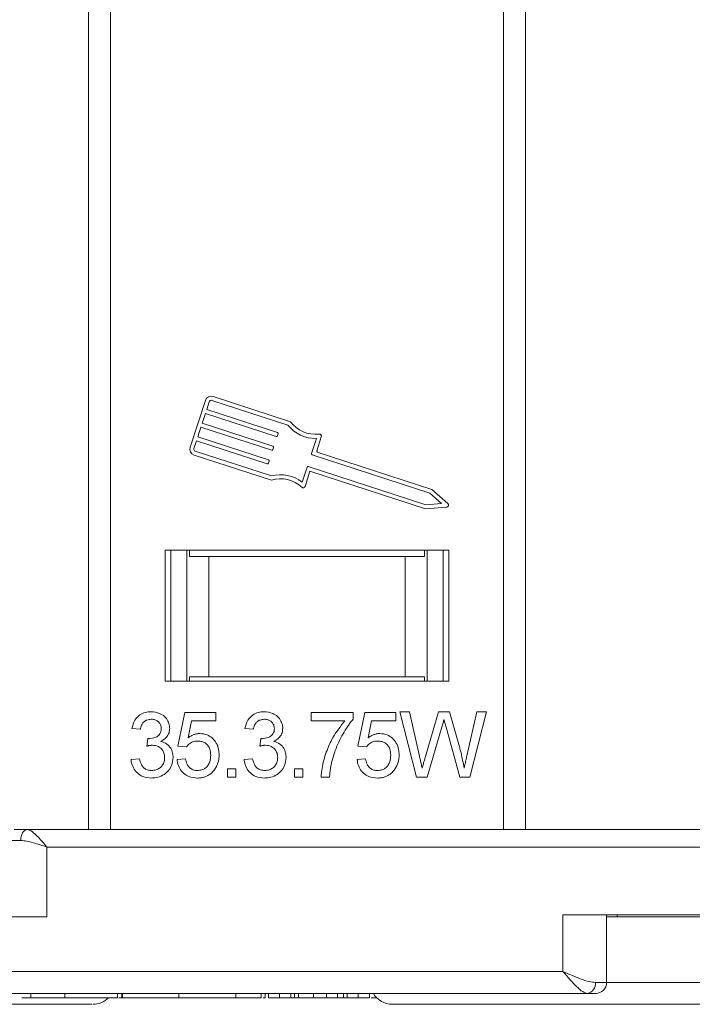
# Model space of a CAD drawing. Header units: millimetres. Extents: x 8853 to 11418, y 45 to 1005.
# Tile 8 of 256: x 9389 to 9420, y 263 to 308. Entities that reach past the tile are written whole.
import ezdxf

# ---------------------------------------------------------------- set-up
doc = ezdxf.new("R2010")
doc.units = ezdxf.units.MM

msp = doc.modelspace()

# ---------------------------------------------------------------- linework, layer by layer
at = {"color": 7, "linetype": 'Continuous', "lineweight": 15}
for p, q in [((9392.014, 344.529), (9392.014, 271.171)), ((9412.014, 344.529), (9412.014, 271.171)), ((9393.014, 343.61), (9393.014, 271.171)), ((9411.014, 271.171), (9411.014, 343.61)), ((9401.255, 289.849), (9397.713, 291.005)), ((9397.358, 290.824), (9396.658, 288.68)), ((9397.536, 290.766), (9397.42, 290.408)), ((9397.42, 290.408), (9400.657, 289.352)), ((9401.141, 289.688), (9397.655, 290.826)), ((9397.361, 290.23), (9397.216, 289.783)), ((9400.599, 289.173), (9397.361, 290.23)), ((9397.157, 289.605), (9397.012, 289.158)), ((9400.395, 288.548), (9397.157, 289.605)), ((9397.216, 289.783), (9400.453, 288.727)), ((9397.012, 289.158), (9400.249, 288.102)), ((9400.688, 289.293), (9400.658, 289.204)), ((9402.218, 288.398), (9402.443, 289.089)), ((9402.455, 288.519), (9402.666, 289.165)), ((9396.953, 288.979), (9396.837, 288.622)), ((9400.191, 287.923), (9396.953, 288.979)), ((9400.484, 288.668), (9400.454, 288.578)), ((9396.839, 288.325), (9400.381, 287.169)), ((9396.897, 288.504), (9400.384, 287.366)), ((9407.629, 286.583), (9402.248, 288.339)), ((9407.724, 286.75), (9402.485, 288.459)), ((9400.28, 288.042), (9400.25, 287.953)), ((9401.789, 287.082), (9402.014, 287.773)), ((9402.073, 287.803), (9407.455, 286.047)), ((9401.924, 286.89), (9402.149, 287.581)), ((9402.149, 287.581), (9407.433, 285.857)), ((9408.173, 286.109), (9407.629, 286.583)), ((9407.724, 286.75), (9408.463, 286.106)), ((9407.433, 285.857), (9408.409, 285.941)), ((9407.455, 286.047), (9408.173, 286.109)), ((9395.514, 283.971), (9408.514, 283.971)), ((9395.514, 277.971), (9395.514, 283.971)), ((9395.781, 283.971), (9395.781, 277.971)), ((9396.514, 283.971), (9396.514, 277.971)), ((9396.637, 283.671), (9396.637, 283.971)), ((9397.514, 283.671), (9396.637, 283.671)), ((9397.514, 278.171), (9397.514, 283.671)), ((9397.514, 283.671), (9406.514, 283.671)), ((9406.514, 283.671), (9406.514, 278.171)), ((9407.392, 283.671), (9406.514, 283.671)), ((9407.392, 283.971), (9407.392, 283.671)), ((9407.514, 277.971), (9407.514, 283.971)), ((9408.247, 277.971), (9408.247, 283.971)), ((9408.514, 283.971), (9408.514, 277.971)), ((9408.514, 277.971), (9395.514, 277.971)), ((9396.637, 277.971), (9396.637, 278.171)), ((9396.637, 278.171), (9397.514, 278.171)), ((9397.514, 278.171), (9406.514, 278.171)), ((9406.514, 278.171), (9407.392, 278.171)), ((9407.392, 278.171), (9407.392, 277.971)), ((9396.105, 274.994), (9396.413, 276.533)), ((9396.413, 276.533), (9397.836, 276.533)), ((9397.836, 276.533), (9397.836, 276.148)), ((9402.198, 276.533), (9404.121, 276.533)), ((9402.198, 276.148), (9402.198, 276.533)), ((9404.121, 276.533), (9404.121, 276.222)), ((9404.347, 274.994), (9404.654, 276.533)), ((9404.654, 276.533), (9406.077, 276.533)), ((9406.077, 276.533), (9406.077, 276.148)), ((9407.02, 273.571), (9406.264, 276.571)), ((9406.264, 276.571), (9406.701, 276.571)), ((9406.701, 276.571), (9407.146, 274.598)), ((9407.438, 274.524), (9408.03, 276.571)), ((9408.03, 276.571), (9408.539, 276.571)), ((9408.539, 276.571), (9408.968, 275.068)), ((9409.346, 274.61), (9409.789, 276.571)), ((9410.226, 276.571), (9409.47, 273.571)), ((9409.789, 276.571), (9410.226, 276.571)), ((9396.727, 276.148), (9396.574, 275.371)), ((9397.836, 276.148), (9396.727, 276.148)), ((9403.737, 276.148), (9402.198, 276.148)), ((9404.969, 276.148), (9404.816, 275.371)), ((9406.077, 276.148), (9404.969, 276.148)), ((9394.38, 275.764), (9393.995, 275.802)), ((9399.171, 275.802), (9399.555, 275.764)), ((9408.17, 275.816), (9407.52, 273.571)), ((9409.005, 273.571), (9408.378, 275.864)), ((9394.684, 274.994), (9394.723, 275.34)), ((9399.859, 274.994), (9399.899, 275.34)), ((9396.489, 274.956), (9396.105, 274.994)), ((9404.731, 274.956), (9404.347, 274.994)), ((9393.956, 274.379), (9394.341, 274.417)), ((9396.066, 274.379), (9396.451, 274.417)), ((9399.132, 274.379), (9399.517, 274.417)), ((9404.308, 274.379), (9404.693, 274.417)), ((9398.369, 273.571), (9398.369, 273.956)), ((9398.369, 273.956), (9398.753, 273.956)), ((9398.753, 273.956), (9398.753, 273.571)), ((9401.434, 273.571), (9401.434, 273.956)), ((9401.434, 273.956), (9401.819, 273.956)), ((9401.819, 273.956), (9401.819, 273.571)), ((9398.753, 273.571), (9398.369, 273.571)), ((9401.819, 273.571), (9401.434, 273.571)), ((9403.044, 273.571), (9402.66, 273.571)), ((9407.52, 273.571), (9407.02, 273.571)), ((9409.47, 273.571), (9409.005, 273.571)), ((9389.202, 271.171), (9392.3, 271.171)), ((9392.3, 271.171), (9393.014, 271.171)), ((9411.014, 271.171), (9393.014, 271.171)), ((9411.014, 271.171), (9411.728, 271.171)), ((9411.728, 271.171), (9429.917, 271.171)), ((9388.902, 270.671), (9388.102, 270.671)), ((9390.102, 267.171), (9390.102, 270.371)), ((9390.102, 270.371), (9429.917, 270.371)), ((9373.917, 267.171), (9390.102, 267.171)), ((9413.731, 267.271), (9413.731, 264.671)), ((9428.355, 267.271), (9413.731, 267.271)), ((9415.731, 264.171), (9415.731, 267.271)), ((9429.917, 267.171), (9415.731, 267.171)), ((9416.21, 267.271), (9416.21, 267.171)), ((9413.731, 264.671), (9373.917, 264.671)), ((9415.222, 264.171), (9415.731, 264.171)), ((9415.731, 264.171), (9420.234, 264.171)), ((9373.917, 263.671), (9414.849, 263.671)), ((9389.367, 263.671), (9389.367, 263.471)), ((9389.367, 263.471), (9390.925, 263.471)), ((9390.925, 263.671), (9390.925, 263.471)), ((9390.925, 263.471), (9393.328, 263.471)), ((9393.328, 263.671), (9393.328, 263.471)), ((9393.54, 263.671), (9393.54, 263.471)), ((9393.557, 263.671), (9393.557, 263.471)), ((9396.146, 263.671), (9396.146, 263.471)), ((9398.258, 263.471), (9399.919, 263.471)), ((9398.752, 263.671), (9398.752, 263.471)), ((9399.919, 263.671), (9399.919, 263.471)), ((9400.098, 263.671), (9400.098, 263.471)), ((9400.25, 263.671), (9400.25, 263.471)), ((9400.25, 263.471), (9400.76, 263.471)), ((9400.76, 263.671), (9400.76, 263.471)), ((9400.76, 263.471), (9401.279, 263.471)), ((9401.279, 263.671), (9401.279, 263.471)), ((9401.439, 263.671), (9401.439, 263.471)), ((9401.619, 263.671), (9401.619, 263.471)), ((9401.619, 263.471), (9402.31, 263.471)), ((9402.31, 263.671), (9402.31, 263.471)), ((9402.31, 263.471), (9402.904, 263.471)), ((9402.904, 263.671), (9402.904, 263.471)), ((9402.904, 263.471), (9403.404, 263.471)), ((9403.404, 263.671), (9403.404, 263.471)), ((9403.404, 263.471), (9403.494, 263.471)), ((9403.683, 263.671), (9403.683, 263.471)), ((9403.809, 263.471), (9403.845, 263.471)), ((9403.845, 263.671), (9403.845, 263.471)), ((9403.845, 263.471), (9404.362, 263.471)), ((9404.362, 263.671), (9404.362, 263.471)), ((9404.362, 263.471), (9404.872, 263.471)), ((9404.872, 263.671), (9404.872, 263.471))]:
    msp.add_line(p, q, dxfattribs=at)
at = {"color": 7, "linetype": 'Continuous', "lineweight": 15, "flags": 128}
msp.add_lwpolyline([(9388.902, 270.671), (9388.908, 270.769), (9388.925, 270.863), (9388.953, 270.949), (9388.99, 271.025), (9389.035, 271.087), (9389.087, 271.133), (9389.144, 271.162), (9389.202, 271.171)], dxfattribs=at)
at = {"color": 7, "linetype": 'Continuous', "lineweight": 15}
for centre, radius, start, end in [((9397.626, 290.737), 0.282, 71.9297, 161.9297), ((9397.626, 290.737), 0.094, 71.9297, 161.9297), ((9402.384, 290.672), 1.584, 218.3704, 272.1664), ((9402.384, 290.672), 1.396, 216.112, 277.4447), ((9400.614, 289.218), 0.047, 251.9297, 341.9297), ((9400.643, 289.307), 0.047, 341.9297, 71.9297), ((9402.577, 289.194), 0.094, 341.9297, 97.4447), ((9396.926, 288.593), 0.282, 161.9297, 251.9297), ((9396.926, 288.593), 0.094, 161.9297, 251.9297), ((9400.41, 288.593), 0.047, 251.9297, 341.9297), ((9400.439, 288.682), 0.047, 341.9297, 71.9297), ((9402.263, 288.384), 0.047, 161.9297, 251.9297), ((9402.5, 288.504), 0.047, 161.9297, 251.9297), ((9400.206, 287.968), 0.047, 251.9297, 341.9297), ((9400.235, 288.057), 0.047, 341.9297, 71.9297), ((9402.059, 287.758), 0.047, 71.9297, 161.9297), ((9400.807, 285.839), 1.396, 46.4147, 107.7474), ((9400.807, 285.839), 1.584, 51.693, 105.489), ((9401.834, 286.919), 0.094, 226.4147, 341.9297), ((9408.401, 286.035), 0.094, 274.9512, 48.9082), ((9414.775, 264.116), 0.451, 279.5202, 7.0813), ((9415.231, 264.171), 0.5, 270, 0), ((9392.21, 264.171), 1, 270, 315.4794), ((9405.917, 264.171), 1, 210, 270)]:
    msp.add_arc(centre, radius, start, end, dxfattribs=at)
for points, knots in [([(9393.995, 275.802), (9394.03, 275.934), (9394.088, 276.155), (9394.301, 276.396), (9394.538, 276.531), (9394.739, 276.569), (9394.85, 276.571), (9394.872, 276.571)], [0, 0, 0, 0, 0.317224, 0.527348, 0.737548, 0.948132, 1, 1, 1, 1]), ([(9394.872, 276.571), (9395.007, 276.556), (9395.229, 276.531), (9395.497, 276.362), (9395.653, 276.155), (9395.72, 275.958), (9395.724, 275.843), (9395.726, 275.809)], [0, 0, 0, 0, 0.31604, 0.521255, 0.727841, 0.918246, 1, 1, 1, 1]), ([(9399.171, 275.802), (9399.206, 275.934), (9399.263, 276.155), (9399.477, 276.396), (9399.714, 276.531), (9399.915, 276.569), (9400.026, 276.571), (9400.048, 276.571)], [0, 0, 0, 0, 0.317224, 0.527348, 0.737548, 0.948132, 1, 1, 1, 1]), ([(9400.048, 276.571), (9400.183, 276.556), (9400.405, 276.531), (9400.672, 276.362), (9400.828, 276.155), (9400.895, 275.958), (9400.9, 275.843), (9400.902, 275.809)], [0, 0, 0, 0, 0.31604, 0.521255, 0.727841, 0.918246, 1, 1, 1, 1]), ([(9394.884, 276.225), (9394.816, 276.219), (9394.698, 276.209), (9394.55, 276.12), (9394.441, 275.988), (9394.397, 275.86), (9394.382, 275.778), (9394.38, 275.764)], [0, 0, 0, 0, 0.26847, 0.468995, 0.669856, 0.940289, 1, 1, 1, 1]), ([(9395.341, 275.796), (9395.336, 275.853), (9395.325, 275.963), (9395.235, 276.093), (9395.117, 276.182), (9394.996, 276.22), (9394.915, 276.224), (9394.884, 276.225)], [0, 0, 0, 0, 0.241872, 0.466389, 0.6563, 0.86642, 1, 1, 1, 1]), ([(9400.06, 276.225), (9399.992, 276.219), (9399.874, 276.209), (9399.726, 276.12), (9399.617, 275.988), (9399.573, 275.86), (9399.558, 275.778), (9399.555, 275.764)], [0, 0, 0, 0, 0.26847, 0.468995, 0.669856, 0.940289, 1, 1, 1, 1]), ([(9400.517, 275.796), (9400.512, 275.853), (9400.501, 275.963), (9400.41, 276.093), (9400.293, 276.182), (9400.171, 276.22), (9400.091, 276.224), (9400.06, 276.225)], [0, 0, 0, 0, 0.241872, 0.466389, 0.6563, 0.86642, 1, 1, 1, 1]), ([(9402.66, 273.571), (9402.67, 273.705), (9402.701, 274.094), (9402.877, 274.71), (9403.205, 275.459), (9403.546, 275.901), (9403.737, 276.148)], [0, 0, 0, 0, 0.141221, 0.412473, 0.671456, 1, 1, 1, 1]), ([(9404.121, 276.222), (9404.078, 276.17), (9403.993, 276.068), (9403.836, 275.846), (9403.658, 275.553), (9403.466, 275.183), (9403.3, 274.794), (9403.218, 274.523), (9403.177, 274.387)], [0, 0, 0, 0, 0.096269, 0.192865, 0.391303, 0.591, 0.794748, 1, 1, 1, 1]), ([(9408.17, 275.816), (9408.179, 275.849), (9408.198, 275.914), (9408.226, 276.012), (9408.256, 276.11), (9408.274, 276.176), (9408.283, 276.209)], [0, 0, 0, 0, 0.249999, 0.4999982, 0.7499954, 1, 1, 1, 1]), ([(9408.283, 276.209), (9408.288, 276.193), (9408.296, 276.161), (9408.314, 276.096), (9408.334, 276.023), (9408.357, 275.94), (9408.371, 275.889), (9408.378, 275.864)], [0, 0, 0, 0, 0.139865, 0.279703, 0.559326, 0.779667, 1, 1, 1, 1]), ([(9394.779, 275.336), (9394.876, 275.347), (9395.025, 275.363), (9395.192, 275.457), (9395.284, 275.554), (9395.334, 275.67), (9395.339, 275.753), (9395.341, 275.796)], [0, 0, 0, 0, 0.355638, 0.546568, 0.693978, 0.841492, 1, 1, 1, 1]), ([(9395.726, 275.809), (9395.72, 275.741), (9395.707, 275.593), (9395.592, 275.399), (9395.445, 275.277), (9395.35, 275.23), (9395.316, 275.214)], [0, 0, 0, 0, 0.263792, 0.581099, 0.854542, 1, 1, 1, 1]), ([(9396.574, 275.371), (9396.6, 275.391), (9396.653, 275.43), (9396.749, 275.486), (9396.865, 275.536), (9396.974, 275.562), (9397.056, 275.57), (9397.091, 275.571), (9397.109, 275.571)], [0, 0, 0, 0, 0.1682768, 0.3375977, 0.5743874, 0.8180629, 0.9087982, 1, 1, 1, 1]), ([(9397.109, 275.571), (9397.222, 275.56), (9397.432, 275.539), (9397.688, 275.364), (9397.876, 275.136), (9397.976, 274.867), (9397.985, 274.681), (9397.989, 274.6)], [0, 0, 0, 0, 0.230657, 0.42536, 0.619117, 0.832995, 1, 1, 1, 1]), ([(9399.954, 275.336), (9400.051, 275.347), (9400.201, 275.363), (9400.368, 275.457), (9400.46, 275.554), (9400.509, 275.67), (9400.514, 275.753), (9400.517, 275.796)], [0, 0, 0, 0, 0.355638, 0.546568, 0.693978, 0.841492, 1, 1, 1, 1]), ([(9400.902, 275.809), (9400.896, 275.741), (9400.883, 275.593), (9400.767, 275.399), (9400.621, 275.277), (9400.525, 275.23), (9400.492, 275.214)], [0, 0, 0, 0, 0.263792, 0.581099, 0.854542, 1, 1, 1, 1]), ([(9404.816, 275.371), (9404.842, 275.391), (9404.895, 275.43), (9404.991, 275.486), (9405.107, 275.536), (9405.216, 275.562), (9405.298, 275.57), (9405.333, 275.571), (9405.351, 275.571)], [0, 0, 0, 0, 0.1682768, 0.3375977, 0.5743874, 0.8180629, 0.9087982, 1, 1, 1, 1]), ([(9405.351, 275.571), (9405.464, 275.56), (9405.673, 275.539), (9405.93, 275.364), (9406.118, 275.136), (9406.218, 274.867), (9406.227, 274.681), (9406.231, 274.6)], [0, 0, 0, 0, 0.230657, 0.42536, 0.619117, 0.832995, 1, 1, 1, 1]), ([(9394.723, 275.34), (9394.728, 275.34), (9394.737, 275.339), (9394.751, 275.338), (9394.765, 275.337), (9394.774, 275.336), (9394.779, 275.336)], [0, 0, 0, 0, 0.250087, 0.500185, 0.75003, 1, 1, 1, 1]), ([(9395.316, 275.214), (9395.413, 275.181), (9395.597, 275.119), (9395.78, 274.912), (9395.868, 274.689), (9395.876, 274.543), (9395.88, 274.474)], [0, 0, 0, 0, 0.300181, 0.56656, 0.794468, 1, 1, 1, 1]), ([(9397.003, 275.225), (9396.959, 275.223), (9396.87, 275.22), (9396.747, 275.185), (9396.641, 275.121), (9396.569, 275.058), (9396.52, 275), (9396.5, 274.971), (9396.489, 274.956)], [0, 0, 0, 0, 0.215669, 0.438311, 0.626337, 0.821904, 0.910592, 1, 1, 1, 1]), ([(9397.605, 274.577), (9397.599, 274.673), (9397.589, 274.829), (9397.487, 275.025), (9397.357, 275.147), (9397.187, 275.215), (9397.068, 275.222), (9397.003, 275.225)], [0, 0, 0, 0, 0.283054, 0.463078, 0.644303, 0.80492, 1, 1, 1, 1]), ([(9399.899, 275.34), (9399.904, 275.34), (9399.913, 275.339), (9399.927, 275.338), (9399.941, 275.337), (9399.95, 275.336), (9399.954, 275.336)], [0, 0, 0, 0, 0.250087, 0.500185, 0.75003, 1, 1, 1, 1]), ([(9400.492, 275.214), (9400.589, 275.181), (9400.772, 275.119), (9400.956, 274.912), (9401.044, 274.689), (9401.052, 274.543), (9401.055, 274.474)], [0, 0, 0, 0, 0.300181, 0.56656, 0.794468, 1, 1, 1, 1]), ([(9405.244, 275.225), (9405.201, 275.223), (9405.112, 275.22), (9404.989, 275.185), (9404.883, 275.121), (9404.811, 275.058), (9404.762, 275), (9404.741, 274.971), (9404.731, 274.956)], [0, 0, 0, 0, 0.215669, 0.438311, 0.626337, 0.821904, 0.910592, 1, 1, 1, 1]), ([(9405.847, 274.577), (9405.84, 274.673), (9405.83, 274.829), (9405.729, 275.025), (9405.599, 275.147), (9405.429, 275.215), (9405.31, 275.222), (9405.244, 275.225)], [0, 0, 0, 0, 0.283054, 0.463078, 0.644303, 0.80492, 1, 1, 1, 1]), ([(9408.968, 275.068), (9408.984, 275.004), (9409.017, 274.874), (9409.076, 274.631), (9409.141, 274.337), (9409.185, 274.106), (9409.206, 273.991)], [0, 0, 0, 0, 0.181184, 0.362387, 0.681107, 1, 1, 1, 1]), ([(9394.932, 275.035), (9394.916, 275.035), (9394.882, 275.034), (9394.837, 275.028), (9394.795, 275.021), (9394.758, 275.013), (9394.721, 275.004), (9394.696, 274.998), (9394.684, 274.994)], [0, 0, 0, 0, 0.197787, 0.396403, 0.546954, 0.697654, 0.848787, 1, 1, 1, 1]), ([(9395.495, 274.477), (9395.49, 274.545), (9395.48, 274.672), (9395.385, 274.837), (9395.251, 274.958), (9395.092, 275.027), (9394.982, 275.033), (9394.932, 275.035)], [0, 0, 0, 0, 0.228302, 0.428376, 0.628316, 0.832201, 1, 1, 1, 1]), ([(9397.76, 273.897), (9397.78, 273.924), (9397.819, 273.977), (9397.881, 274.087), (9397.94, 274.231), (9397.974, 274.38), (9397.988, 274.504), (9397.989, 274.568), (9397.989, 274.6)], [0, 0, 0, 0, 0.132054, 0.2650714, 0.5023813, 0.7463351, 0.8728185, 1, 1, 1, 1]), ([(9400.108, 275.035), (9400.092, 275.035), (9400.058, 275.034), (9400.012, 275.028), (9399.971, 275.021), (9399.933, 275.013), (9399.896, 275.004), (9399.872, 274.998), (9399.859, 274.994)], [0, 0, 0, 0, 0.197787, 0.396403, 0.546954, 0.697654, 0.848787, 1, 1, 1, 1]), ([(9400.671, 274.477), (9400.665, 274.545), (9400.655, 274.672), (9400.561, 274.837), (9400.427, 274.958), (9400.268, 275.027), (9400.158, 275.033), (9400.108, 275.035)], [0, 0, 0, 0, 0.228302, 0.428376, 0.628316, 0.832201, 1, 1, 1, 1]), ([(9406.231, 274.6), (9406.231, 274.567), (9406.229, 274.5), (9406.218, 274.402), (9406.199, 274.305), (9406.165, 274.187), (9406.106, 274.045), (9406.037, 273.947), (9406.002, 273.897)], [0, 0, 0, 0, 0.132783, 0.26612, 0.393983, 0.522764, 0.757899, 1, 1, 1, 1]), ([(9407.146, 274.598), (9407.161, 274.533), (9407.184, 274.434), (9407.214, 274.3), (9407.237, 274.197), (9407.26, 274.094), (9407.276, 274.025), (9407.283, 273.991)], [0, 0, 0, 0, 0.3211144, 0.4908357, 0.660557, 0.8302785, 1, 1, 1, 1]), ([(9409.206, 273.991), (9409.221, 274.056), (9409.244, 274.156), (9409.274, 274.292), (9409.298, 274.398), (9409.322, 274.504), (9409.338, 274.574), (9409.346, 274.61)], [0, 0, 0, 0, 0.31521, 0.486407, 0.657605, 0.828802, 1, 1, 1, 1]), ([(9394.89, 273.533), (9394.753, 273.546), (9394.516, 273.568), (9394.234, 273.76), (9394.048, 273.998), (9393.976, 274.221), (9393.96, 274.35), (9393.956, 274.379)], [0, 0, 0, 0, 0.292815, 0.5052387, 0.7172681, 0.9372488, 1, 1, 1, 1]), ([(9394.341, 274.417), (9394.365, 274.325), (9394.402, 274.179), (9394.52, 274.008), (9394.665, 273.911), (9394.801, 273.881), (9394.884, 273.879), (9394.904, 273.879)], [0, 0, 0, 0, 0.333295, 0.521794, 0.711762, 0.930457, 1, 1, 1, 1]), ([(9395.88, 274.474), (9395.867, 274.35), (9395.844, 274.122), (9395.655, 273.841), (9395.408, 273.641), (9395.137, 273.544), (9394.96, 273.536), (9394.89, 273.533)], [0, 0, 0, 0, 0.2415749, 0.4458686, 0.6495015, 0.861689, 1, 1, 1, 1]), ([(9394.904, 273.879), (9394.971, 273.883), (9395.099, 273.892), (9395.27, 273.981), (9395.398, 274.116), (9395.482, 274.287), (9395.491, 274.414), (9395.495, 274.477)], [0, 0, 0, 0, 0.2144126, 0.4057264, 0.5971115, 0.8009464, 1, 1, 1, 1]), ([(9396.998, 273.533), (9396.862, 273.544), (9396.631, 273.564), (9396.353, 273.743), (9396.173, 273.966), (9396.089, 274.192), (9396.072, 274.334), (9396.066, 274.379)], [0, 0, 0, 0, 0.291276, 0.491608, 0.691693, 0.901657, 1, 1, 1, 1]), ([(9396.451, 274.417), (9396.469, 274.332), (9396.498, 274.19), (9396.611, 274.02), (9396.746, 273.922), (9396.884, 273.883), (9396.967, 273.88), (9397.001, 273.879)], [0, 0, 0, 0, 0.306815, 0.504842, 0.704528, 0.881597, 1, 1, 1, 1]), ([(9397.001, 273.879), (9397.068, 273.884), (9397.194, 273.893), (9397.362, 273.979), (9397.485, 274.11), (9397.587, 274.311), (9397.598, 274.476), (9397.605, 274.577)], [0, 0, 0, 0, 0.194014, 0.361632, 0.529195, 0.708774, 1, 1, 1, 1]), ([(9400.066, 273.533), (9399.928, 273.546), (9399.692, 273.568), (9399.41, 273.76), (9399.224, 273.998), (9399.152, 274.221), (9399.136, 274.35), (9399.132, 274.379)], [0, 0, 0, 0, 0.292815, 0.5052387, 0.7172681, 0.9372488, 1, 1, 1, 1]), ([(9399.517, 274.417), (9399.541, 274.325), (9399.578, 274.179), (9399.696, 274.008), (9399.841, 273.911), (9399.977, 273.881), (9400.06, 273.879), (9400.079, 273.879)], [0, 0, 0, 0, 0.333295, 0.521794, 0.711762, 0.930457, 1, 1, 1, 1]), ([(9401.055, 274.474), (9401.043, 274.35), (9401.02, 274.122), (9400.83, 273.841), (9400.584, 273.641), (9400.313, 273.544), (9400.136, 273.536), (9400.066, 273.533)], [0, 0, 0, 0, 0.241575, 0.445869, 0.649502, 0.861689, 1, 1, 1, 1]), ([(9400.079, 273.879), (9400.147, 273.883), (9400.275, 273.892), (9400.446, 273.981), (9400.574, 274.116), (9400.658, 274.287), (9400.666, 274.414), (9400.671, 274.477)], [0, 0, 0, 0, 0.214413, 0.405726, 0.597111, 0.800946, 1, 1, 1, 1]), ([(9403.177, 274.387), (9403.16, 274.322), (9403.126, 274.193), (9403.089, 273.992), (9403.061, 273.784), (9403.05, 273.642), (9403.044, 273.571)], [0, 0, 0, 0, 0.241668, 0.483902, 0.741663, 1, 1, 1, 1]), ([(9405.24, 273.533), (9405.103, 273.544), (9404.872, 273.564), (9404.595, 273.743), (9404.415, 273.966), (9404.331, 274.192), (9404.314, 274.334), (9404.308, 274.379)], [0, 0, 0, 0, 0.2912765, 0.4916078, 0.6916926, 0.9016572, 1, 1, 1, 1]), ([(9404.693, 274.417), (9404.711, 274.332), (9404.74, 274.19), (9404.853, 274.02), (9404.988, 273.922), (9405.125, 273.883), (9405.209, 273.88), (9405.243, 273.879)], [0, 0, 0, 0, 0.306815, 0.504842, 0.704528, 0.881597, 1, 1, 1, 1]), ([(9405.243, 273.879), (9405.31, 273.884), (9405.436, 273.893), (9405.603, 273.979), (9405.727, 274.11), (9405.829, 274.311), (9405.84, 274.476), (9405.847, 274.577)], [0, 0, 0, 0, 0.194014, 0.361632, 0.529195, 0.708774, 1, 1, 1, 1]), ([(9407.283, 273.991), (9407.293, 274.023), (9407.312, 274.087), (9407.346, 274.208), (9407.389, 274.353), (9407.421, 274.467), (9407.438, 274.524)], [0, 0, 0, 0, 0.180188, 0.360382, 0.680191, 1, 1, 1, 1]), ([(9397.76, 273.897), (9397.72, 273.85), (9397.639, 273.753), (9397.492, 273.651), (9397.338, 273.581), (9397.207, 273.549), (9397.092, 273.535), (9397.03, 273.533), (9396.998, 273.533)], [0, 0, 0, 0, 0.211748, 0.431084, 0.605762, 0.785965, 0.89257, 1, 1, 1, 1]), ([(9406.002, 273.897), (9405.962, 273.85), (9405.88, 273.753), (9405.733, 273.651), (9405.58, 273.581), (9405.448, 273.549), (9405.334, 273.535), (9405.272, 273.533), (9405.24, 273.533)], [0, 0, 0, 0, 0.2117476, 0.4310836, 0.6057615, 0.7859652, 0.8925705, 1, 1, 1, 1]), ([(9389.202, 271.171), (9389.114, 271.171), (9388.937, 271.171), (9388.75, 271.171), (9388.624, 271.171), (9388.609, 271.171), (9388.602, 271.171)], [0, 0, 0, 0, 0.250098, 0.500005, 0.750098, 1, 1, 1, 1]), ([(9389.202, 271.171), (9389.26, 271.158), (9389.383, 271.131), (9389.595, 270.945), (9389.839, 270.687), (9390.005, 270.488), (9390.102, 270.371)], [0, 0, 0, 0, 0.234585, 0.49913, 0.707189, 1, 1, 1, 1]), ([(9388.902, 270.671), (9388.994, 270.665), (9389.177, 270.651), (9389.578, 270.546), (9389.892, 270.441), (9390.102, 270.371)], [0, 0, 0, 0, 0.250684, 0.500439, 1, 1, 1, 1]), ([(9413.731, 264.671), (9414.001, 264.555), (9414.419, 264.374), (9414.918, 264.203), (9415.127, 264.181), (9415.222, 264.171)], [0, 0, 0, 0, 0.498405, 0.772925, 1, 1, 1, 1]), ([(9414.849, 263.671), (9414.781, 263.688), (9414.638, 263.724), (9414.359, 263.974), (9414.049, 264.304), (9413.837, 264.549), (9413.731, 264.671)], [0, 0, 0, 0, 0.234359, 0.498216, 0.748481, 1, 1, 1, 1]), ([(9388.95, 263.471), (9388.997, 263.471), (9389.15, 263.471), (9389.258, 263.471), (9389.333, 263.471)], [0, 0, 0, 0, 0.3032154, 1, 1, 1, 1]), ([(9393.402, 263.471), (9393.414, 263.471), (9393.488, 263.471), (9393.53, 263.471), (9393.538, 263.471), (9393.54, 263.471)], [0, 0, 0, 0, 0.116908, 0.707952, 1, 1, 1, 1]), ([(9393.54, 263.471), (9393.551, 263.471), (9393.623, 263.471), (9393.698, 263.471), (9393.713, 263.471), (9393.72, 263.471)], [0, 0, 0, 0, 0.071274, 0.507862, 1, 1, 1, 1]), ([(9393.557, 263.471), (9393.561, 263.471), (9393.572, 263.471), (9393.718, 263.471), (9394.115, 263.471), (9394.684, 263.471), (9395.387, 263.471), (9395.885, 263.471), (9396.146, 263.471)], [0, 0, 0, 0, 0.096905, 0.2925, 0.46579, 0.639193, 0.810645, 1, 1, 1, 1]), ([(9396.146, 263.471), (9396.28, 263.471), (9396.748, 263.471), (9397.451, 263.471), (9398.123, 263.471), (9398.561, 263.471), (9398.734, 263.471), (9398.747, 263.471), (9398.752, 263.471)], [0, 0, 0, 0, 0.0972635, 0.3419838, 0.5130447, 0.6843019, 0.8923804, 1, 1, 1, 1]), ([(9400.004, 263.471), (9400.031, 263.471), (9400.093, 263.471), (9400.096, 263.471), (9400.098, 263.471)], [0, 0, 0, 0, 0.4284373, 1, 1, 1, 1]), ([(9401.279, 263.471), (9401.294, 263.471), (9401.323, 263.471), (9401.365, 263.471), (9401.403, 263.471), (9401.427, 263.471), (9401.439, 263.471)], [0, 0, 0, 0, 0.275241, 0.550482, 0.775241, 1, 1, 1, 1]), ([(9401.439, 263.471), (9401.458, 263.471), (9401.495, 263.471), (9401.543, 263.471), (9401.585, 263.471), (9401.608, 263.471), (9401.619, 263.471)], [0, 0, 0, 0, 0.308896, 0.617792, 0.808896, 1, 1, 1, 1]), ([(9403.404, 263.471), (9403.437, 263.471), (9403.488, 263.471), (9403.55, 263.471), (9403.598, 263.471), (9403.642, 263.471), (9403.669, 263.471), (9403.683, 263.471)], [0, 0, 0, 0, 0.310606, 0.482888, 0.655191, 0.82758, 1, 1, 1, 1]), ([(9403.683, 263.471), (9403.697, 263.471), (9403.727, 263.471), (9403.769, 263.471), (9403.808, 263.471), (9403.833, 263.471), (9403.845, 263.471)], [0, 0, 0, 0, 0.27018, 0.54036, 0.770179, 1, 1, 1, 1]), ([(9404.953, 263.471), (9404.962, 263.471), (9405.035, 263.471), (9405.13, 263.471), (9405.215, 263.471)], [0, 0, 0, 0, 0.118248, 1, 1, 1, 1]), ([(9378.118, 263.171), (9379.168, 263.171), (9381.305, 263.171), (9384.202, 263.171), (9386.805, 263.171), (9388.975, 263.171), (9390.64, 263.171), (9391.707, 263.171), (9392.207, 263.171), (9392.16, 263.171), (9392.146, 263.171)], [0, 0, 0, 0, 0.1282995, 0.261217, 0.3974019, 0.5352813, 0.6731607, 0.8093456, 0.9422631, 1, 1, 1, 1]), ([(9405.917, 263.171), (9405.967, 263.171), (9406.069, 263.171), (9406.907, 263.171), (9408.276, 263.171), (9410.205, 263.171), (9412.62, 263.171), (9415.43, 263.171), (9418.498, 263.171), (9420.716, 263.171), (9421.805, 263.171)], [0, 0, 0, 0, 0.119843, 0.244, 0.371208, 0.5, 0.628792, 0.756, 0.880157, 1, 1, 1, 1])]:
    msp.add_open_spline(points, degree=3, knots=knots, dxfattribs=at)
msp.add_open_spline([(9415.231, 263.671), (9415.214, 263.671), (9415.178, 263.671), (9414.959, 263.671), (9414.849, 263.671)], degree=3, dxfattribs=at)

doc.saveas('drawing.dxf')
